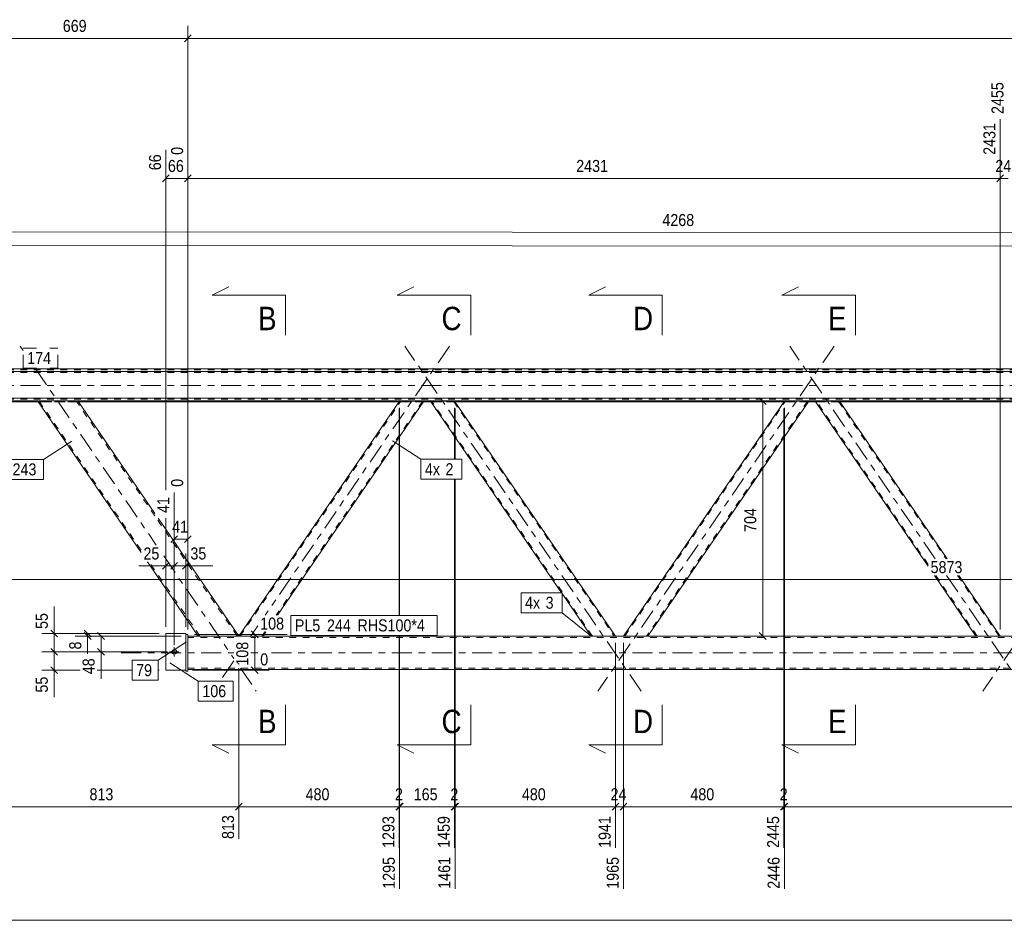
# Model space of a CAD drawing. Header units: millimetres. Extents: x 0 to 914, y 0 to 420.
# Tile 5 of 16: x 117 to 265, y 194 to 328. Entities that reach past the tile are written whole.
import ezdxf

# ---------------------------------------------------------------- set-up
doc = ezdxf.new("R2010")
doc.units = ezdxf.units.MM
for name, pattern in [('XKITLINE00', [0]), ('XKITLINE01', [4, 1, -1, 1, -1]), ('XKITLINE02', [4, 2, -2]), ('XKITLINE03', [6, 3, -1, 1, -1])]:
    doc.linetypes.add(name, pattern=pattern)
for name, color, linetype, lineweight in [('Element', 2, 'Continuous', 0), ('Przekrój', 7, 'Continuous', 0), ('Wymiar', 4, 'Continuous', 0), ('Znak elementu', 2, 'Continuous', 0), ('Śruba', 3, 'Continuous', 0)]:
    doc.layers.add(name, color=color, linetype=linetype, lineweight=lineweight)
doc.styles.add('ARIAL', font='ARIAL.TTF')

msp = doc.modelspace()

# ---------------------------------------------------------------- linework, layer by layer
at = {"layer": 'Element', "linetype": 'XKITLINE03', "lineweight": 0}
for p, q in [((117.52, 279.56), (117.98, 278.9)), ((181.74, 279.56), (154.19, 239.31)), ((210.42, 227.93), (175.09, 279.56)), ((239.3, 279.56), (203.97, 227.93)), ((254.42, 247.76), (232.66, 279.56)), ((296.87, 279.56), (261.54, 227.93)), ((119.77, 276.28), (137.89, 249.8)), ((99.58, 273.7), (668.28, 273.7)), ((139, 248.17), (149.5, 232.83)), ((267.99, 227.93), (256.14, 245.24)), ((153.08, 237.69), (152, 236.11)), ((132.62, 233.68), (149.5, 233.68)), ((152.02, 233.68), (153.08, 233.68)), ((155.14, 233.68), (406.8, 233.68)), ((149.5, 232.45), (147.44, 229.44)), ((150.49, 231.39), (152.85, 227.93))]:
    msp.add_line(p, q, dxfattribs=at)
at = {"layer": 'Element', "linetype": 'XKITLINE00', "lineweight": 0}
for p, q in [((109.58, 276.18), (658.28, 276.18)), ((109.58, 275.78), (658.28, 275.78)), ((109.58, 271.78), (658.28, 271.78)), ((120.57, 271.38), (109.58, 271.38)), ((109.58, 271.23), (120.2, 271.23)), ((120.1, 271.37), (120.13, 271.38)), ((135.61, 248.7), (120.1, 271.37)), ((120.13, 271.38), (120.23, 271.38)), ((120.23, 271.38), (120.37, 271.38)), ((120.56, 271.39), (120.57, 271.39)), ((120.57, 271.39), (125.66, 271.39)), ((120.57, 271.38), (125.66, 271.38)), ((125.66, 271.39), (125.67, 271.39)), ((401.18, 271.38), (125.67, 271.38)), ((125.86, 271.38), (126.01, 271.38)), ((126.01, 271.38), (126.11, 271.38)), ((126.11, 271.38), (126.15, 271.37)), ((126.15, 271.37), (137.69, 254.52)), ((174.22, 271.23), (126.25, 271.23)), ((150.24, 236.19), (174.3, 271.34)), ((156.01, 239.31), (177.93, 271.34)), ((174.3, 271.34), (174.33, 271.35)), ((174.33, 271.35), (174.41, 271.35)), ((174.41, 271.35), (174.53, 271.35)), ((174.53, 271.35), (174.67, 271.35)), ((174.67, 271.35), (177.57, 271.35)), ((177.57, 271.35), (177.71, 271.35)), ((177.71, 271.35), (177.83, 271.35)), ((177.83, 271.35), (177.91, 271.35)), ((178.98, 271.23), (177.85, 271.23)), ((177.91, 271.35), (177.93, 271.34)), ((178.9, 271.34), (178.92, 271.35)), ((198.52, 242.67), (178.9, 271.34)), ((178.92, 271.35), (179, 271.35)), ((179, 271.35), (179.11, 271.35)), ((179.11, 271.35), (179.25, 271.35)), ((179.25, 271.35), (182.16, 271.35)), ((182.16, 271.35), (182.3, 271.35)), ((182.3, 271.35), (182.42, 271.35)), ((182.42, 271.35), (182.5, 271.35)), ((182.5, 271.35), (182.53, 271.34)), ((182.53, 271.34), (206.59, 236.19)), ((231.78, 271.23), (182.61, 271.23)), ((207.8, 236.19), (231.86, 271.34)), ((211.44, 236.19), (235.5, 271.34)), ((231.86, 271.34), (231.89, 271.35)), ((231.89, 271.35), (231.97, 271.35)), ((231.97, 271.35), (232.09, 271.35)), ((232.09, 271.35), (232.23, 271.35)), ((232.23, 271.35), (235.14, 271.35)), ((235.14, 271.35), (235.28, 271.35)), ((235.28, 271.35), (235.4, 271.35)), ((235.4, 271.35), (235.47, 271.35)), ((236.54, 271.23), (235.42, 271.23)), ((235.47, 271.35), (235.5, 271.34)), ((236.46, 271.34), (236.49, 271.35)), ((253.38, 246.63), (236.46, 271.34)), ((236.49, 271.35), (236.56, 271.35)), ((236.56, 271.35), (236.68, 271.35)), ((236.68, 271.35), (236.82, 271.35)), ((236.82, 271.35), (239.73, 271.35)), ((239.73, 271.35), (239.87, 271.35)), ((239.87, 271.35), (239.99, 271.35)), ((239.99, 271.35), (240.07, 271.35)), ((240.07, 271.35), (240.1, 271.34)), ((240.1, 271.34), (256.24, 247.76)), ((289.35, 271.23), (240.18, 271.23)), ((138.15, 253.84), (139.9, 251.29)), ((139.9, 251.28), (142.63, 247.29)), ((144.18, 236.19), (136.58, 247.28)), ((142.64, 247.28), (150.23, 236.19)), ((260.52, 236.19), (254.33, 245.24)), ((257.96, 245.24), (264.16, 236.19)), ((202.96, 236.19), (198.61, 242.53)), ((139.32, 236.57), (142.32, 236.57)), ((139.32, 236.57), (139.32, 231.07)), ((142.32, 236.57), (142.32, 236.43)), ((142.32, 230.93), (142.32, 236.43)), ((142.32, 236.43), (142.62, 236.43)), ((142.62, 236.43), (142.62, 230.93)), ((404.8, 236.18), (142.62, 236.18)), ((144.18, 236.18), (144.18, 236.19)), ((144.21, 236.19), (144.18, 236.19)), ((144.32, 236.19), (144.21, 236.19)), ((144.47, 236.19), (144.32, 236.19)), ((144.42, 236.19), (144.42, 236.18)), ((144.42, 236.18), (144.42, 236.19)), ((144.66, 236.19), (144.47, 236.19)), ((144.66, 236.19), (149.75, 236.19)), ((149.94, 236.19), (149.75, 236.19)), ((150.09, 236.19), (149.94, 236.19)), ((149.99, 236.18), (149.99, 236.19)), ((149.99, 236.18), (149.99, 236.19)), ((150.2, 236.19), (150.09, 236.19)), ((150.23, 236.19), (150.2, 236.19)), ((150.23, 236.19), (150.24, 236.18)), ((150.26, 236.19), (150.24, 236.19)), ((150.34, 236.19), (150.26, 236.19)), ((150.46, 236.19), (150.34, 236.19)), ((150.6, 236.19), (150.46, 236.19)), ((150.6, 236.19), (153.51, 236.19)), ((153.65, 236.19), (153.51, 236.19)), ((153.76, 236.19), (153.65, 236.19)), ((153.84, 236.19), (153.76, 236.19)), ((153.87, 236.19), (153.84, 236.19)), ((153.87, 236.19), (154.29, 236.79)), ((202.98, 236.19), (202.96, 236.19)), ((203.06, 236.19), (202.98, 236.19)), ((203.18, 236.19), (203.06, 236.19)), ((203.32, 236.19), (203.18, 236.19)), ((203.32, 236.19), (206.23, 236.19)), ((206.37, 236.19), (206.23, 236.19)), ((206.49, 236.19), (206.37, 236.19)), ((206.56, 236.19), (206.49, 236.19)), ((206.59, 236.19), (206.56, 236.19)), ((207.83, 236.19), (207.8, 236.19)), ((207.91, 236.19), (207.83, 236.19)), ((208.03, 236.19), (207.91, 236.19)), ((208.17, 236.19), (208.03, 236.19)), ((208.17, 236.19), (211.07, 236.19)), ((211.21, 236.19), (211.07, 236.19)), ((211.33, 236.19), (211.21, 236.19)), ((211.41, 236.19), (211.33, 236.19)), ((211.44, 236.19), (211.41, 236.19)), ((260.55, 236.19), (260.52, 236.19)), ((260.63, 236.19), (260.55, 236.19)), ((260.75, 236.19), (260.63, 236.19)), ((260.89, 236.19), (260.75, 236.19)), ((260.89, 236.19), (263.79, 236.19)), ((263.93, 236.19), (263.79, 236.19)), ((264.05, 236.19), (263.93, 236.19)), ((264.13, 236.19), (264.05, 236.19)), ((264.16, 236.19), (264.13, 236.19)), ((139.32, 231.07), (142.32, 231.07)), ((142.62, 230.93), (142.32, 230.93)), ((142.62, 231.18), (406.8, 231.18))]:
    msp.add_line(p, q, dxfattribs=at)
at = {"layer": 'Element', "linetype": 'XKITLINE01', "lineweight": 0}
for p, q in [((109.58, 276.02), (658.28, 276.02)), ((109.58, 275.68), (658.28, 275.68)), ((109.58, 275.63), (658.28, 275.63)), ((109.58, 271.73), (658.28, 271.73)), ((109.58, 271.63), (658.28, 271.63)), ((120.1, 271.37), (120.19, 271.24)), ((120.23, 271.24), (120.19, 271.24)), ((126.25, 271.23), (120.2, 271.23)), ((120.33, 271.23), (120.23, 271.24)), ((120.49, 271.23), (120.33, 271.23)), ((120.34, 271.37), (120.36, 271.38)), ((120.43, 271.24), (120.34, 271.37)), ((120.36, 271.38), (120.39, 271.38)), ((120.37, 271.38), (120.39, 271.38)), ((120.39, 271.38), (120.56, 271.39)), ((120.39, 271.38), (120.41, 271.38)), ((120.48, 271.38), (120.41, 271.38)), ((135.61, 249.05), (120.43, 271.24)), ((120.43, 271.24), (120.45, 271.24)), ((120.45, 271.24), (120.49, 271.24)), ((120.58, 271.38), (120.48, 271.38)), ((120.49, 271.24), (120.5, 271.24)), ((120.68, 271.23), (120.49, 271.23)), ((120.5, 271.24), (120.58, 271.23)), ((120.57, 271.38), (120.57, 271.38)), ((120.58, 271.38), (125.67, 271.38)), ((120.58, 271.23), (120.68, 271.23)), ((120.68, 271.23), (125.77, 271.23)), ((120.68, 271.23), (125.77, 271.23)), ((125.66, 271.38), (125.67, 271.38)), ((125.67, 271.39), (125.85, 271.38)), ((125.76, 271.38), (125.67, 271.38)), ((125.84, 271.38), (125.76, 271.38)), ((125.77, 271.23), (125.86, 271.23)), ((125.95, 271.23), (125.77, 271.23)), ((125.84, 271.38), (125.85, 271.38)), ((125.85, 271.38), (125.89, 271.38)), ((125.85, 271.38), (125.86, 271.38)), ((125.86, 271.23), (125.94, 271.24)), ((125.89, 271.38), (125.91, 271.37)), ((126, 271.24), (125.91, 271.37)), ((125.94, 271.24), (125.95, 271.24)), ((125.95, 271.24), (125.99, 271.24)), ((126.11, 271.23), (125.95, 271.23)), ((125.99, 271.24), (126, 271.24)), ((137.69, 254.16), (126, 271.24)), ((126.21, 271.24), (126.11, 271.23)), ((126.25, 271.24), (126.15, 271.37)), ((126.25, 271.24), (126.21, 271.24)), ((150.42, 236.18), (174.48, 271.34)), ((177.75, 271.34), (155.83, 239.31)), ((177.85, 271.23), (174.22, 271.23)), ((174.27, 271.27), (174.24, 271.27)), ((174.35, 271.26), (174.27, 271.27)), ((174.46, 271.26), (174.35, 271.26)), ((174.43, 271.27), (174.44, 271.27)), ((174.44, 271.27), (174.47, 271.27)), ((174.6, 271.26), (174.46, 271.26)), ((174.47, 271.27), (174.48, 271.27)), ((174.48, 271.34), (174.49, 271.35)), ((174.48, 271.27), (174.54, 271.26)), ((174.49, 271.35), (174.52, 271.35)), ((174.52, 271.35), (174.53, 271.35)), ((174.59, 271.35), (174.53, 271.35)), ((174.54, 271.26), (174.61, 271.26)), ((174.66, 271.35), (174.59, 271.35)), ((174.6, 271.26), (177.51, 271.26)), ((174.61, 271.26), (177.51, 271.26)), ((174.66, 271.35), (177.57, 271.35)), ((177.51, 271.26), (177.58, 271.26)), ((177.51, 271.26), (177.65, 271.26)), ((177.64, 271.35), (177.57, 271.35)), ((177.58, 271.26), (177.64, 271.27)), ((177.7, 271.35), (177.64, 271.35)), ((177.64, 271.27), (177.65, 271.27)), ((177.65, 271.27), (177.68, 271.27)), ((177.65, 271.26), (177.69, 271.26)), ((177.68, 271.27), (177.7, 271.27)), ((177.69, 271.26), (177.77, 271.26)), ((177.7, 271.35), (177.71, 271.35)), ((177.71, 271.35), (177.74, 271.35)), ((177.74, 271.35), (177.75, 271.34)), ((177.85, 271.27), (177.77, 271.26)), ((177.88, 271.27), (177.85, 271.27)), ((178.9, 271.34), (178.95, 271.27)), ((178.98, 271.27), (178.95, 271.27)), ((179.06, 271.26), (178.98, 271.27)), ((182.61, 271.23), (178.98, 271.23)), ((179.18, 271.26), (179.06, 271.26)), ((179.08, 271.34), (179.09, 271.35)), ((179.13, 271.27), (179.08, 271.34)), ((179.09, 271.35), (179.12, 271.35)), ((179.12, 271.35), (179.13, 271.35)), ((179.19, 271.35), (179.13, 271.35)), ((203.14, 236.18), (179.13, 271.27)), ((179.13, 271.27), (179.14, 271.27)), ((179.14, 271.27), (179.17, 271.27)), ((179.17, 271.27), (179.19, 271.27)), ((179.32, 271.26), (179.18, 271.26)), ((179.26, 271.35), (179.19, 271.35)), ((179.19, 271.27), (179.24, 271.26)), ((179.24, 271.26), (179.31, 271.26)), ((179.26, 271.35), (182.16, 271.35)), ((179.31, 271.26), (182.22, 271.26)), ((179.32, 271.26), (182.23, 271.26)), ((182.23, 271.35), (182.16, 271.35)), ((182.22, 271.26), (182.29, 271.26)), ((182.29, 271.35), (182.23, 271.35)), ((182.23, 271.26), (182.36, 271.26)), ((182.29, 271.35), (182.31, 271.35)), ((182.29, 271.26), (182.35, 271.27)), ((182.31, 271.35), (182.33, 271.35)), ((182.33, 271.35), (182.35, 271.34)), ((182.4, 271.27), (182.35, 271.34)), ((182.35, 271.27), (182.36, 271.27)), ((182.36, 271.27), (182.39, 271.27)), ((182.36, 271.26), (182.41, 271.26)), ((182.39, 271.27), (182.4, 271.27)), ((182.4, 271.27), (206.41, 236.18)), ((182.41, 271.26), (182.48, 271.26)), ((182.56, 271.27), (182.48, 271.26)), ((182.58, 271.27), (182.53, 271.34)), ((182.58, 271.27), (182.56, 271.27)), ((207.98, 236.18), (232.04, 271.34)), ((235.32, 271.34), (211.25, 236.18)), ((235.42, 271.23), (231.78, 271.23)), ((231.84, 271.27), (231.81, 271.27)), ((231.91, 271.26), (231.84, 271.27)), ((232.03, 271.26), (231.91, 271.26)), ((231.99, 271.27), (232.01, 271.27)), ((232.01, 271.27), (232.03, 271.27)), ((232.03, 271.27), (232.04, 271.27)), ((232.17, 271.26), (232.03, 271.26)), ((232.04, 271.34), (232.06, 271.35)), ((232.04, 271.27), (232.1, 271.26)), ((232.06, 271.35), (232.09, 271.35)), ((232.09, 271.35), (232.1, 271.35)), ((232.16, 271.35), (232.1, 271.35)), ((232.1, 271.26), (232.17, 271.26)), ((232.23, 271.35), (232.16, 271.35)), ((232.17, 271.26), (235.08, 271.26)), ((232.17, 271.26), (235.08, 271.26)), ((232.23, 271.35), (235.14, 271.35)), ((235.08, 271.26), (235.15, 271.26)), ((235.08, 271.26), (235.22, 271.26)), ((235.21, 271.35), (235.14, 271.35)), ((235.15, 271.26), (235.21, 271.27)), ((235.27, 271.35), (235.21, 271.35)), ((235.21, 271.27), (235.22, 271.27)), ((235.22, 271.27), (235.25, 271.27)), ((235.22, 271.26), (235.26, 271.26)), ((235.25, 271.27), (235.26, 271.27)), ((235.26, 271.26), (235.33, 271.26)), ((235.27, 271.35), (235.28, 271.35)), ((235.28, 271.35), (235.3, 271.35)), ((235.3, 271.35), (235.32, 271.34)), ((235.42, 271.27), (235.33, 271.26)), ((235.45, 271.27), (235.42, 271.27)), ((236.46, 271.34), (236.51, 271.27)), ((236.54, 271.27), (236.51, 271.27)), ((236.63, 271.26), (236.54, 271.27)), ((240.18, 271.23), (236.54, 271.23)), ((236.74, 271.26), (236.63, 271.26)), ((236.64, 271.34), (236.66, 271.35)), ((236.7, 271.27), (236.64, 271.34)), ((236.66, 271.35), (236.68, 271.35)), ((236.68, 271.35), (236.69, 271.35)), ((236.75, 271.35), (236.69, 271.35)), ((253.38, 246.89), (236.7, 271.27)), ((236.7, 271.27), (236.71, 271.27)), ((236.71, 271.27), (236.74, 271.27)), ((236.74, 271.27), (236.75, 271.27)), ((236.88, 271.26), (236.74, 271.26)), ((236.82, 271.35), (236.75, 271.35)), ((236.75, 271.27), (236.81, 271.26)), ((236.81, 271.26), (236.88, 271.26)), ((236.82, 271.35), (239.73, 271.35)), ((236.88, 271.26), (239.79, 271.26)), ((236.88, 271.26), (239.79, 271.26)), ((239.8, 271.35), (239.73, 271.35)), ((239.79, 271.26), (239.86, 271.26)), ((239.79, 271.26), (239.93, 271.26)), ((239.86, 271.35), (239.8, 271.35)), ((239.86, 271.35), (239.87, 271.35)), ((239.86, 271.26), (239.92, 271.27)), ((239.87, 271.35), (239.9, 271.35)), ((239.9, 271.35), (239.92, 271.34)), ((239.97, 271.27), (239.92, 271.34)), ((239.92, 271.27), (239.93, 271.27)), ((239.93, 271.27), (239.95, 271.27)), ((239.93, 271.26), (239.97, 271.26)), ((239.95, 271.27), (239.97, 271.27)), ((239.97, 271.27), (256.06, 247.76)), ((239.97, 271.26), (240.05, 271.26)), ((240.12, 271.27), (240.05, 271.26)), ((240.15, 271.27), (240.1, 271.34)), ((240.15, 271.27), (240.12, 271.27)), ((149.99, 236.19), (137.91, 253.84)), ((144.42, 236.19), (136.82, 247.28)), ((260.71, 236.18), (254.51, 245.24)), ((257.78, 245.24), (263.98, 236.18)), ((142.32, 231.07), (142.32, 236.43)), ((142.62, 236.18), (142.62, 231.18)), ((149.5, 235.98), (142.62, 235.98)), ((144.18, 236.18), (144.21, 236.18)), ((144.21, 236.18), (144.32, 236.18)), ((144.32, 236.18), (144.48, 236.18)), ((144.42, 236.19), (144.44, 236.19)), ((144.44, 236.18), (144.42, 236.18)), ((144.44, 236.19), (144.47, 236.19)), ((144.49, 236.18), (144.44, 236.18)), ((144.47, 236.19), (144.49, 236.19)), ((144.48, 236.18), (144.66, 236.18)), ((144.49, 236.19), (144.57, 236.19)), ((144.57, 236.18), (144.49, 236.18)), ((149.84, 236.19), (144.57, 236.19)), ((149.84, 236.18), (144.57, 236.18)), ((144.66, 236.18), (149.75, 236.18)), ((149.75, 236.18), (149.94, 236.18)), ((149.84, 236.19), (149.94, 236.19)), ((149.92, 236.18), (149.84, 236.18)), ((149.97, 236.18), (149.92, 236.18)), ((149.94, 236.19), (149.97, 236.19)), ((149.94, 236.18), (150.09, 236.18)), ((149.97, 236.19), (149.99, 236.19)), ((149.99, 236.18), (149.97, 236.18)), ((150.09, 236.18), (150.2, 236.18)), ((150.2, 236.18), (150.24, 236.18)), ((150.24, 236.18), (150.24, 236.19)), ((150.24, 236.18), (150.26, 236.18)), ((150.26, 236.18), (150.34, 236.18)), ((150.34, 236.18), (150.46, 236.18)), ((150.42, 236.19), (150.42, 236.18)), ((150.42, 236.19), (150.43, 236.19)), ((150.43, 236.18), (150.42, 236.18)), ((150.43, 236.19), (150.46, 236.19)), ((150.47, 236.18), (150.43, 236.18)), ((150.46, 236.19), (150.47, 236.19)), ((150.46, 236.18), (150.6, 236.18)), ((150.47, 236.19), (150.53, 236.19)), ((150.53, 236.18), (150.47, 236.18)), ((153.58, 236.19), (150.53, 236.19)), ((153.58, 236.18), (150.53, 236.18)), ((150.6, 236.18), (153.51, 236.18)), ((404.8, 235.98), (152.02, 235.98)), ((153.51, 236.18), (153.69, 236.18)), ((153.58, 236.19), (153.68, 236.19)), ((153.64, 236.18), (153.58, 236.18)), ((153.67, 236.18), (153.64, 236.18)), ((153.69, 236.18), (153.67, 236.18)), ((153.68, 236.19), (153.69, 236.19)), ((154.11, 236.79), (153.69, 236.18)), ((153.69, 236.18), (153.76, 236.18)), ((153.76, 236.18), (153.84, 236.18)), ((153.84, 236.18), (153.87, 236.18)), ((153.87, 236.18), (153.87, 236.19)), ((202.96, 236.18), (202.96, 236.19)), ((202.96, 236.18), (202.99, 236.18)), ((202.99, 236.18), (203.06, 236.18)), ((203.06, 236.18), (203.18, 236.18)), ((203.14, 236.19), (203.14, 236.18)), ((203.14, 236.19), (203.15, 236.19)), ((203.15, 236.18), (203.14, 236.18)), ((203.15, 236.19), (203.18, 236.19)), ((203.19, 236.18), (203.15, 236.18)), ((203.18, 236.19), (203.19, 236.19)), ((203.18, 236.18), (203.32, 236.18)), ((203.19, 236.19), (203.25, 236.19)), ((203.25, 236.18), (203.19, 236.18)), ((206.3, 236.19), (203.25, 236.19)), ((206.3, 236.18), (203.25, 236.18)), ((203.32, 236.18), (206.23, 236.18)), ((206.23, 236.18), (206.41, 236.18)), ((206.3, 236.19), (206.4, 236.19)), ((206.36, 236.18), (206.3, 236.18)), ((206.4, 236.18), (206.36, 236.18)), ((206.4, 236.19), (206.41, 236.19)), ((206.41, 236.18), (206.4, 236.18)), ((206.41, 236.18), (206.41, 236.19)), ((206.41, 236.18), (206.49, 236.18)), ((206.49, 236.18), (206.57, 236.18)), ((206.57, 236.18), (206.59, 236.18)), ((206.59, 236.19), (206.59, 236.18)), ((207.8, 236.18), (207.8, 236.19)), ((207.8, 236.18), (207.83, 236.18)), ((207.83, 236.18), (207.91, 236.18)), ((207.91, 236.18), (208.03, 236.18)), ((207.98, 236.19), (207.98, 236.18)), ((207.98, 236.19), (208, 236.19)), ((208, 236.18), (207.98, 236.18)), ((208, 236.19), (208.03, 236.19)), ((208.04, 236.18), (208, 236.18)), ((208.03, 236.19), (208.04, 236.19)), ((208.03, 236.18), (208.16, 236.18)), ((208.04, 236.19), (208.1, 236.19)), ((208.1, 236.18), (208.04, 236.18)), ((211.14, 236.19), (208.1, 236.19)), ((211.14, 236.18), (208.1, 236.18)), ((208.16, 236.18), (211.07, 236.18)), ((211.07, 236.18), (211.25, 236.18)), ((211.14, 236.19), (211.24, 236.19)), ((211.2, 236.18), (211.14, 236.18)), ((211.24, 236.18), (211.2, 236.18)), ((211.24, 236.19), (211.26, 236.19)), ((211.25, 236.18), (211.24, 236.18)), ((211.25, 236.18), (211.33, 236.18)), ((211.33, 236.18), (211.41, 236.18)), ((211.41, 236.18), (211.44, 236.18)), ((211.44, 236.18), (211.44, 236.19)), ((260.52, 236.18), (260.52, 236.19)), ((260.52, 236.18), (260.55, 236.18)), ((260.55, 236.18), (260.63, 236.18)), ((260.63, 236.18), (260.75, 236.18)), ((260.7, 236.19), (260.71, 236.18)), ((260.7, 236.19), (260.72, 236.19)), ((260.72, 236.18), (260.71, 236.18)), ((260.72, 236.19), (260.75, 236.19)), ((260.76, 236.18), (260.72, 236.18)), ((260.75, 236.19), (260.76, 236.19)), ((260.75, 236.18), (260.89, 236.18)), ((260.76, 236.19), (260.82, 236.19)), ((260.82, 236.18), (260.76, 236.18)), ((263.86, 236.19), (260.82, 236.19)), ((263.86, 236.18), (260.82, 236.18)), ((260.89, 236.18), (263.8, 236.18)), ((263.8, 236.18), (263.98, 236.18)), ((263.86, 236.19), (263.96, 236.19)), ((263.92, 236.18), (263.86, 236.18)), ((263.96, 236.18), (263.92, 236.18)), ((263.96, 236.19), (263.98, 236.19)), ((263.98, 236.18), (263.96, 236.18)), ((263.98, 236.18), (263.98, 236.19)), ((263.98, 236.18), (264.05, 236.18)), ((264.05, 236.18), (264.13, 236.18)), ((264.13, 236.18), (264.16, 236.18)), ((264.16, 236.19), (264.16, 236.18)), ((142.62, 231.38), (406.8, 231.38))]:
    msp.add_line(p, q, dxfattribs=at)
at = {"layer": 'Przekrój', "linetype": 'XKITLINE00', "lineweight": 0}
for p, q in [((146.24, 287.21), (148.74, 288.46)), ((173.94, 287.21), (176.44, 288.46)), ((202.59, 287.21), (205.09, 288.46)), ((231.5, 287.21), (234, 288.46)), ((151.24, 287.21), (146.24, 287.21)), ((157.24, 287.21), (151.24, 287.21)), ((157.24, 287.21), (157.24, 281.21)), ((178.94, 287.21), (173.94, 287.21)), ((184.94, 287.21), (178.94, 287.21)), ((184.94, 287.21), (184.94, 281.21)), ((207.59, 287.21), (202.59, 287.21)), ((213.59, 287.21), (207.59, 287.21)), ((213.59, 287.21), (213.59, 281.21)), ((236.5, 287.21), (231.5, 287.21)), ((242.5, 287.21), (236.5, 287.21)), ((242.5, 287.21), (242.5, 281.21)), ((157.24, 219.9), (157.24, 225.9)), ((184.94, 219.9), (184.94, 225.9)), ((213.59, 219.9), (213.59, 225.9)), ((242.5, 219.9), (242.5, 225.9)), ((146.24, 219.9), (148.74, 218.65)), ((151.24, 219.9), (146.24, 219.9)), ((157.24, 219.9), (151.24, 219.9)), ((173.94, 219.9), (176.44, 218.65)), ((178.94, 219.9), (173.94, 219.9)), ((184.94, 219.9), (178.94, 219.9)), ((202.59, 219.9), (205.09, 218.65)), ((207.59, 219.9), (202.59, 219.9)), ((213.59, 219.9), (207.59, 219.9)), ((231.5, 219.9), (234, 218.65)), ((236.5, 219.9), (231.5, 219.9)), ((242.5, 219.9), (236.5, 219.9))]:
    msp.add_line(p, q, dxfattribs=at)
at = {"layer": 'Wymiar', "linetype": 'XKITLINE00', "lineweight": 0}
for p, q in [((142.62, 307.8), (142.62, 327.5)), ((142.62, 307.8), (142.62, 327.5)), ((109.18, 325.64), (142.62, 325.64)), ((143.13, 326.15), (142.11, 325.13)), ((143.13, 326.15), (142.11, 325.13)), ((142.62, 325.64), (617.17, 325.64)), ((264.16, 307.8), (264.16, 313.54)), ((264.16, 237.18), (264.16, 313.54)), ((142.62, 253.8), (142.62, 309.54)), ((142.62, 307.8), (142.62, 309.54)), ((139.32, 258.03), (139.32, 308.97)), ((139.83, 305.19), (138.81, 304.18)), ((143.13, 305.19), (142.11, 304.18)), ((143.13, 305.19), (142.11, 304.18)), ((142.62, 253.8), (142.62, 305.28)), ((142.62, 253.8), (142.62, 305.28)), ((142.62, 253.8), (142.62, 305.28)), ((264.67, 305.19), (263.65, 304.18)), ((264.67, 305.19), (263.65, 304.18)), ((264.16, 237.18), (264.16, 305.28)), ((139.32, 304.68), (142.62, 304.68)), ((142.62, 304.68), (264.16, 304.68)), ((264.16, 304.68), (265.37, 304.68)), ((109.59, 296.66), (322.97, 296.52)), ((109.59, 294.66), (553.24, 294.36)), ((239.09, 271.35), (226.76, 271.35)), ((228.11, 271.86), (229.13, 270.84)), ((228.62, 236.18), (228.62, 271.35)), ((174.24, 270.26), (174.24, 239.28)), ((174.24, 270.26), (174.24, 239.28)), ((174.3, 270.35), (174.3, 239.28)), ((174.3, 270.35), (174.3, 239.28)), ((182.52, 270.35), (182.52, 262.65)), ((182.52, 270.35), (182.52, 262.65)), ((182.59, 270.26), (182.59, 262.65)), ((182.59, 270.26), (182.59, 262.65)), ((231.8, 270.26), (231.8, 213.76)), ((231.8, 270.26), (231.8, 204.48)), ((231.87, 270.35), (231.87, 213.76)), ((231.87, 270.35), (231.87, 198.36)), ((142.62, 237.18), (142.62, 259.86)), ((182.52, 259.65), (182.52, 213.76)), ((182.52, 259.65), (182.52, 204.48)), ((182.59, 259.65), (182.59, 198.36)), ((182.59, 259.65), (182.59, 213.76)), ((140.57, 234.82), (140.57, 257.67)), ((139.32, 237.57), (139.32, 253.84)), ((141.08, 251.19), (140.06, 250.18)), ((140.57, 250.68), (142.62, 250.68)), ((143.13, 251.19), (142.11, 250.18)), ((142.62, 237.18), (142.62, 251.28)), ((142.62, 237.18), (142.62, 251.28)), ((142.62, 237.18), (142.62, 251.28)), ((142.62, 237.18), (142.62, 251.28)), ((139.32, 237.57), (139.32, 248.54)), ((140.57, 234.82), (140.57, 248.54)), ((140.57, 234.82), (140.57, 248.54)), ((142.32, 237.57), (142.32, 248.54)), ((139.32, 246.68), (135.3, 246.68)), ((139.32, 246.68), (135.3, 246.68)), ((139.83, 247.19), (138.81, 246.18)), ((139.32, 246.68), (140.57, 246.68)), ((141.08, 247.19), (140.06, 246.18)), ((141.08, 247.19), (140.06, 246.18)), ((140.57, 246.68), (142.32, 246.68)), ((142.83, 247.19), (141.81, 246.18)), ((142.32, 246.68), (146.34, 246.68)), ((142.32, 246.68), (146.34, 246.68)), ((109.58, 244.64), (403.24, 244.64)), ((122.62, 236.57), (122.62, 240.59)), ((122.62, 236.57), (122.62, 240.59)), ((138.32, 236.57), (120.76, 236.57)), ((122.11, 237.07), (123.13, 236.06)), ((122.62, 233.82), (122.62, 236.57)), ((138.32, 236.57), (125.76, 236.57)), ((141.62, 236.18), (125.76, 236.18)), ((127.11, 237.07), (128.13, 236.06)), ((127.11, 236.69), (128.13, 235.68)), ((127.62, 236.18), (127.62, 236.57)), ((127.62, 236.18), (127.62, 233.5)), ((127.62, 236.18), (127.62, 233.5)), ((141.62, 236.18), (127.76, 236.18)), ((129.11, 236.69), (130.13, 235.68)), ((129.62, 233.82), (129.62, 236.18)), ((143.62, 236.43), (157.45, 236.43)), ((152.11, 236.94), (153.13, 235.93)), ((152.62, 231.07), (152.62, 236.43)), ((174.24, 236.28), (174.24, 213.76)), ((174.24, 236.28), (174.24, 204.48)), ((174.3, 236.28), (174.3, 198.36)), ((174.3, 236.28), (174.3, 213.76)), ((239.09, 236.18), (226.76, 236.18)), ((228.11, 236.69), (229.13, 235.68)), ((122.11, 234.32), (123.13, 233.31)), ((122.11, 234.32), (123.13, 233.31)), ((129.11, 234.32), (130.13, 233.31)), ((206.59, 235.18), (206.59, 213.76)), ((206.59, 235.18), (206.59, 204.48)), ((207.8, 235.18), (207.8, 198.36)), ((207.8, 235.18), (207.8, 213.76)), ((124.5, 233.82), (120.76, 233.82)), ((124.5, 233.82), (120.76, 233.82)), ((122.62, 231.07), (122.62, 233.82)), ((127.02, 233.82), (124.5, 233.82)), ((127.02, 233.82), (124.5, 233.82)), ((139.57, 233.82), (127.02, 233.82)), ((139.57, 233.82), (127.02, 233.82)), ((139.57, 233.82), (127.76, 233.82)), ((129.62, 233.82), (129.62, 229.8)), ((129.62, 233.82), (129.62, 229.8)), ((122.11, 231.57), (123.13, 230.56)), ((150.24, 231.39), (150.24, 205.81)), ((150.24, 231.39), (150.24, 205.81)), ((152.11, 231.57), (153.13, 230.56)), ((126.5, 231.07), (120.76, 231.07)), ((122.62, 231.07), (122.62, 227.05)), ((122.62, 231.07), (122.62, 227.05)), ((134.28, 231.07), (129.02, 231.07)), ((138.32, 231.07), (138.15, 231.07)), ((143.32, 231.07), (154.78, 231.07)), ((150.74, 211.15), (149.73, 210.13)), ((150.74, 211.15), (149.78, 210.18)), ((174.75, 211.15), (173.73, 210.13)), ((174.75, 211.15), (173.78, 210.18)), ((174.81, 211.15), (173.84, 210.18)), ((174.81, 211.15), (173.84, 210.18)), ((174.24, 211.24), (174.24, 204.48)), ((174.3, 211.24), (174.3, 198.36)), ((183.03, 211.15), (182.02, 210.13)), ((183.03, 211.15), (182.06, 210.18)), ((183.1, 211.15), (182.13, 210.18)), ((183.1, 211.15), (182.13, 210.18)), ((182.52, 211.24), (182.52, 204.48)), ((182.59, 211.24), (182.59, 198.36)), ((207.1, 211.15), (206.08, 210.13)), ((207.1, 211.15), (206.13, 210.18)), ((206.59, 211.24), (206.59, 204.48)), ((208.31, 211.15), (207.29, 210.13)), ((208.31, 211.15), (207.29, 210.13)), ((207.8, 211.24), (207.8, 198.36)), ((232.31, 211.15), (231.3, 210.13)), ((232.31, 211.15), (231.34, 210.18)), ((232.38, 211.15), (231.41, 210.18)), ((232.38, 211.15), (231.41, 210.18)), ((231.8, 211.24), (231.8, 204.48)), ((231.87, 211.24), (231.87, 198.36)), ((109.58, 210.64), (150.24, 210.64)), ((150.24, 210.64), (174.24, 210.64)), ((174.24, 210.64), (174.3, 210.64)), ((174.3, 210.64), (182.52, 210.64)), ((182.52, 210.64), (182.59, 210.64)), ((182.59, 210.64), (206.59, 210.64)), ((206.59, 210.64), (207.8, 210.64)), ((207.8, 210.64), (231.8, 210.64)), ((231.8, 210.64), (231.87, 210.64)), ((231.87, 210.64), (401.18, 210.64)), ((109.18, 193.64), (658.68, 193.64))]:
    msp.add_line(p, q, dxfattribs=at)
at = {"layer": 'Znak elementu', "linetype": 'XKITLINE02', "lineweight": 0}
for p, q in [((117.98, 279.28), (123.18, 279.28)), ((117.98, 276.28), (117.98, 279.28)), ((123.18, 276.28), (123.18, 279.28)), ((117.98, 276.28), (123.18, 276.28))]:
    msp.add_line(p, q, dxfattribs=at)
at = {"layer": 'Znak elementu', "linetype": 'XKITLINE00', "lineweight": 0}
for p, q in [((125.24, 265.37), (121, 262.63)), ((173.24, 265.39), (177.48, 262.65)), ((115.79, 262.63), (121, 262.63)), ((121, 259.63), (121, 262.63)), ((177.48, 262.65), (183.63, 262.65)), ((177.48, 259.65), (177.48, 262.65)), ((183.63, 259.65), (183.63, 262.65)), ((115.79, 259.63), (121, 259.63)), ((177.48, 259.65), (183.63, 259.65)), ((192.46, 242.67), (198.61, 242.67)), ((192.46, 239.67), (192.46, 242.67)), ((198.61, 239.67), (198.61, 242.67)), ((158.02, 239.28), (179.92, 239.28)), ((158.02, 236.28), (158.02, 239.28)), ((179.92, 236.28), (179.92, 239.28)), ((192.46, 239.67), (198.61, 239.67)), ((202.96, 236.19), (198.61, 239.67)), ((158.02, 236.28), (179.92, 236.28)), ((142.39, 235.32), (138.15, 232.58)), ((134.28, 232.58), (138.15, 232.58)), ((134.28, 229.58), (134.28, 232.58)), ((138.15, 229.58), (138.15, 232.58)), ((139.93, 232.18), (144.18, 229.44)), ((134.28, 229.58), (138.15, 229.58)), ((144.18, 229.44), (149.38, 229.44)), ((144.18, 226.44), (144.18, 229.44)), ((149.38, 226.44), (149.38, 229.44)), ((144.18, 226.44), (149.38, 226.44))]:
    msp.add_line(p, q, dxfattribs=at)
at = {"layer": 'Śruba', "linetype": 'XKITLINE00', "lineweight": 0}
for p, q in [((140.57, 233.12), (140.57, 234.52)), ((139.87, 233.82), (141.27, 233.82))]:
    msp.add_line(p, q, dxfattribs=at)
msp.add_circle((140.57, 233.82), 0.35, dxfattribs=at)

# ---------------------------------------------------------------- texts
at = {"layer": 'Przekrój', "style": 'ARIAL', "width": 0.85}
for s, p in [('B', (153.12, 281.96)), ('C', (180.57, 281.96)), ('D', (209.22, 281.96)), ('E', (238.39, 281.96)), ('B', (153.12, 221.65)), ('C', (180.57, 221.65)), ('D', (209.22, 221.65)), ('E', (238.39, 221.65))]:
    msp.add_text(s, height=3.5, dxfattribs=at).set_placement(p)
at = {"layer": 'Wymiar', "style": 'ARIAL', "width": 0.85}
for s, p in [('669', (123.9, 326.6)), ('66', (139.63, 305.64)), ('2431', (200.72, 305.64)), ('24', (263.43, 305.64)), ('41', (140.26, 251.64)), ('25', (135.97, 247.64)), ('35', (142.99, 247.64)), ('5873', (253.74, 245.6)), ('108', (153.44, 237.15)), ('0', (153.44, 231.79)), ('813', (127.9, 211.6)), ('480', (160.23, 211.6)), ('2', (173.6, 211.6)), ('165', (176.41, 211.6)), ('2', (181.89, 211.6)), ('480', (192.59, 211.6)), ('24', (205.86, 211.6)), ('480', (217.8, 211.6)), ('2', (231.17, 211.6))]:
    msp.add_text(s, height=1.8, dxfattribs=at).set_placement(p)
for s, rotation, p in [('2455', 90.0002, (264.65, 314.32)), ('2431', 90.0002, (263.44, 308.2)), ('66', 90.0002, (138.6, 305.9)), ('0', 90.0002, (141.9, 308.2)), ('4268', -0.0401, (213.61, 297.55)), ('0', 90.0002, (141.9, 258.52)), ('41', 90.0002, (139.85, 254.6)), ('704', 90.0002, (227.66, 251.77)), ('55', 90.0002, (121.66, 237.24)), ('8', 90.0002, (126.66, 234.17)), ('108', 90.0002, (151.66, 231.75)), ('48', 90.0002, (128.66, 230.47)), ('55', 90.0002, (121.66, 227.72)), ('813', 90.0002, (149.52, 205.81)), ('1293', 90.0002, (173.52, 204.48)), ('1459', 90.0002, (181.8, 204.48)), ('1941', 90.0002, (205.87, 204.48)), ('2445', 90.0002, (231.08, 204.48)), ('1295', 90.0002, (173.58, 198.36)), ('1461', 90.0002, (181.87, 198.36)), ('1965', 90.0002, (207.08, 198.36)), ('2446', 90.0002, (231.15, 198.36))]:
    msp.add_text(s, height=1.8, rotation=rotation, dxfattribs=at).set_placement(p)
at = {"layer": 'Znak elementu', "style": 'ARIAL', "width": 0.85}
for s, p in [('174', (118.58, 276.88)), ('243', (116.39, 260.23)), ('4x', (178.08, 260.25)), ('2', (181.16, 260.25)), ('4x', (193.06, 240.27)), ('3', (196.14, 240.27)), ('PL5', (158.62, 236.88)), ('244', (163.43, 236.88)), ('RHS100*4', (167.98, 236.88)), ('79', (134.88, 230.18)), ('106', (144.78, 227.04))]:
    msp.add_text(s, height=1.8, dxfattribs=at).set_placement(p)

doc.saveas('drawing.dxf')
